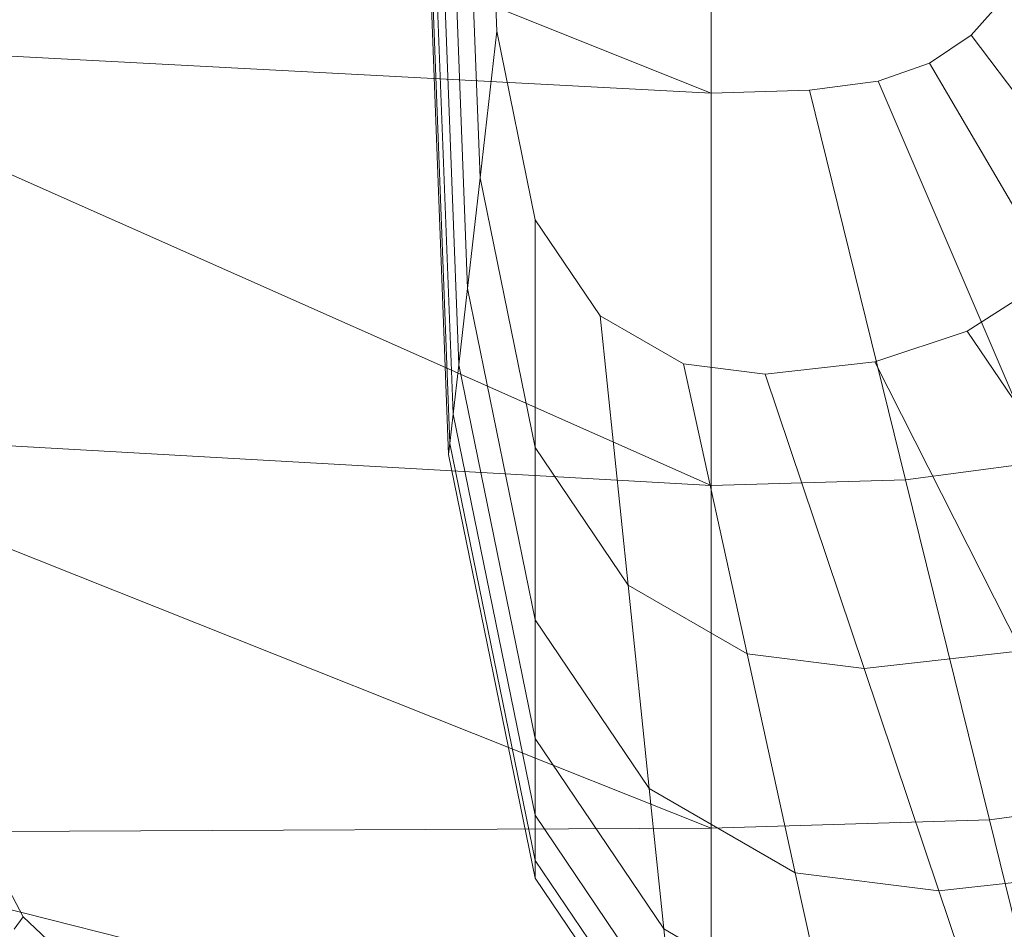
# Model space of a CAD drawing. Header units: metres. Extents: x 391.1 to 427.5, y 12.5 to 28.4.
# Tile 96 of 209: x 403.4189 to 403.5197, y 27.3116 to 27.4048. Entities that reach past the tile are written whole.
import ezdxf

# ---------------------------------------------------------------- set-up
doc = ezdxf.new("R2010")
doc.units = ezdxf.units.M
doc.layers.add('02_MOBILIARIO', color=7, linetype='Continuous', lineweight=18)
doc.layers.add('A-DETL-____-MBND', color=7, linetype='Continuous', lineweight=18)

# ---------------------------------------------------------------- blocks, each defined once
blk = doc.blocks.new('Family - Rentamans PA-152384-03_CLI_AIGUA_P0A')
at = {"layer": 'A-DETL-____-MBND', "color": 253, "true_color": 0xaaaaaa}
for p, q in [((0, 0.18276), (0.10273, 0.14157)), ((0.07584, 0.10456), (0.07287, 0.18276)), ((0.07598, 0.10571), (0.07304, 0.18276)), ((0.07689, 0.11374), (0.07426, 0.18276)), ((0.07778, 0.12158), (0.07545, 0.18276)), ((0.07907, 0.13292), (0.07717, 0.18276)), ((0.08078, 0.14793), (0.07945, 0.18276)), ((0.10273, 0.18276), (0.10273, 0.14157)), ((0.07631, 0.10869), (0.074, 0.1695)), ((0.13282, 0.15143), (0.12937, 0.14751)), ((0.08078, 0.14793), (0.07907, 0.13292)), ((0.08473, 0.12861), (0.08078, 0.14793)), ((0.12937, 0.14751), (0.12509, 0.14464)), ((0.15537, 0.1131), (0.12937, 0.14751)), ((0.10273, 0.14157), (0, 0.14702)), ((0, 0.14702), (0.10273, 0.10137)), ((0.12509, 0.14464), (0.11983, 0.14281)), ((0.14692, 0.10743), (0.12509, 0.14464)), ((0.11983, 0.14281), (0.11281, 0.14187)), ((0.11983, 0.14281), (0.13653, 0.10383)), ((0.10273, 0.14157), (0.11281, 0.14187)), ((0.10273, 0.14157), (0.10273, 0.10137)), ((0.11281, 0.14187), (0.12264, 0.10196)), ((0.07907, 0.13292), (0.07778, 0.12158)), ((0.08473, 0.10527), (0.07907, 0.13292)), ((0.09137, 0.11877), (0.08473, 0.12861)), ((0.08473, 0.12861), (0.08473, 0.10527)), ((0.13667, 0.12213), (0.12897, 0.11719)), ((0.07778, 0.12158), (0.07689, 0.11374)), ((0.08473, 0.08764), (0.07778, 0.12158)), ((0.09989, 0.11385), (0.09137, 0.11877)), ((0.09137, 0.11877), (0.09423, 0.09119)), ((0.12897, 0.11719), (0.1195, 0.11406)), ((0.12897, 0.11719), (0.14804, 0.08893)), ((0.1195, 0.11406), (0.10826, 0.11279)), ((0.1195, 0.11406), (0.13449, 0.08444)), ((0.07689, 0.11374), (0.07631, 0.10869)), ((0.08473, 0.07545), (0.07689, 0.11374)), ((0.10826, 0.11279), (0.09989, 0.11385)), ((0.09989, 0.11385), (0.10642, 0.08414)), ((0.10826, 0.11279), (0.1184, 0.08263)), ((0.07631, 0.10869), (0.07598, 0.1057)), ((0.08473, 0.0676), (0.07631, 0.10869)), ((0.10273, 0.10137), (0, 0.10722)), ((0, 0.10722), (0.10273, 0.06628)), ((0.07598, 0.10571), (0.07584, 0.10456)), ((0.08473, 0.06296), (0.07598, 0.1057)), ((0.09423, 0.09119), (0.08473, 0.10527)), ((0.08473, 0.10527), (0.08473, 0.08764)), ((0.08473, 0.06117), (0.07584, 0.10456)), ((0.13653, 0.10383), (0.12264, 0.10196)), ((0.12264, 0.10196), (0.10273, 0.10137)), ((0.12264, 0.10196), (0.13123, 0.06713)), ((0.10273, 0.10137), (0.10273, 0.06628)), ((0.10642, 0.08414), (0.09423, 0.09119)), ((0.09423, 0.09119), (0.09638, 0.07036)), ((0.09638, 0.07036), (0.08473, 0.08764)), ((0.08473, 0.08764), (0.08473, 0.07545)), ((0.1184, 0.08263), (0.10642, 0.08414)), ((0.10642, 0.08414), (0.11135, 0.0617)), ((0.13449, 0.08444), (0.1184, 0.08263)), ((0.1184, 0.08263), (0.12606, 0.05985)), ((0.03228, 0.05718), (0.02062, 0.07939)), ((0.09788, 0.05596), (0.08473, 0.07545)), ((0.08473, 0.07545), (0.08473, 0.0676)), ((0.11135, 0.0617), (0.09638, 0.07036)), ((0.09638, 0.07036), (0.09788, 0.05596)), ((0.1511, 0.06981), (0.13123, 0.06713)), ((0.08473, 0.06296), (0.08473, 0.0676)), ((0.09884, 0.04668), (0.08473, 0.0676)), ((0.13123, 0.06713), (0.10273, 0.06628)), ((0.13123, 0.06713), (0.13772, 0.04082)), ((0.10273, 0.06628), (0, 0.06579)), ((0, 0.06579), (0.10273, 0.03978)), ((0.10273, 0.06628), (0.10273, 0.03978)), ((0.08473, 0.06117), (0.08473, 0.06296)), ((0.09941, 0.0412), (0.08473, 0.06296)), ((0.12606, 0.05985), (0.11135, 0.0617)), ((0.11135, 0.0617), (0.11476, 0.0462)), ((0.14581, 0.06207), (0.12606, 0.05985)), ((0.09963, 0.03908), (0.08473, 0.06117)), ((0.12606, 0.05985), (0.13135, 0.04411)), ((0.03228, 0.05718), (0.03136, 0.05592)), ((0.05051, 0.04004), (0.03228, 0.05718)), ((0.11476, 0.0462), (0.09788, 0.05596)), ((0.09788, 0.05596), (0.09884, 0.04668))]:
    blk.add_line(p, q, dxfattribs=at)
blk = doc.blocks.new('LONDR55-XX_ZZ-ARQ-CAA-M3D-Londres55_ifc-1-03_CLI_AIGUA_P0A')
at = {"layer": '02_MOBILIARIO', "color": 253, "lineweight": 18, "true_color": 0xaaaaaa}
blk.add_blockref('Family - Rentamans PA-152384-03_CLI_AIGUA_P0A', (403.38693, 27.25571), dxfattribs=at)

msp = doc.modelspace()

# ---------------------------------------------------------------- block references
at = {"lineweight": 5}
msp.add_blockref('LONDR55-XX_ZZ-ARQ-CAA-M3D-Londres55_ifc-1-03_CLI_AIGUA_P0A', (0, 0), dxfattribs=at)

doc.saveas('drawing.dxf')
